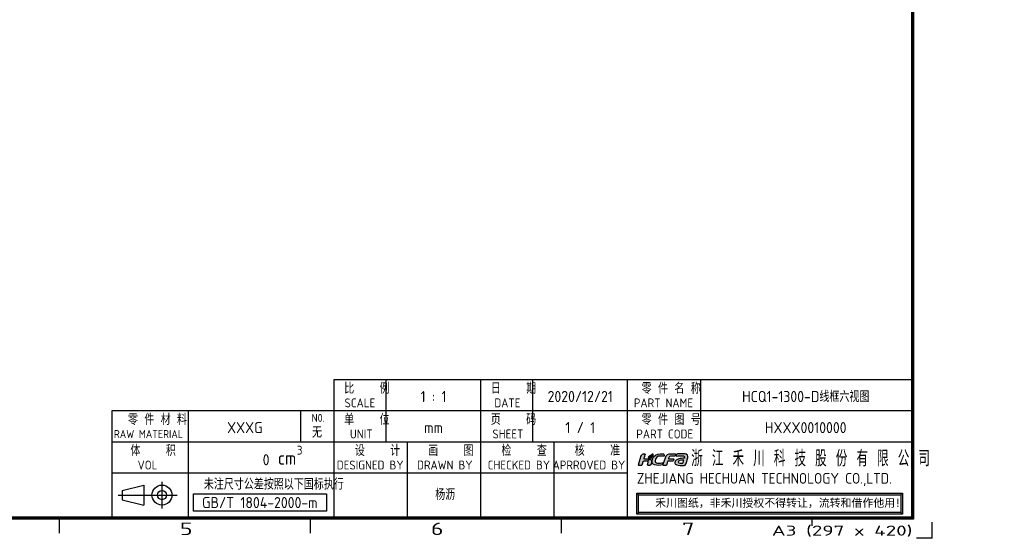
# Model space of a CAD drawing. Extents: x 0 to 899, y -1 to 607.
# Tile 36 of 42: x 449 to 899, y 0 to 237. Entities that reach past the tile are written whole.
import ezdxf
from ezdxf.enums import TextEntityAlignment as Align

# ---------------------------------------------------------------- set-up
doc = ezdxf.new("R2010")
doc.units = 0
doc.header["$LTSCALE"] = 23.1
doc.header["$MEASUREMENT"] = 0
doc.layers.get('0').update_dxf_attribs({"linetype": 'CONTINUOUS'})
doc.layers.add('限高区域④', color=3, linetype='CONTINUOUS')
doc.layers.add('限高区域⑤', color=4, linetype='CONTINUOUS')
doc.styles.get("Standard").update_dxf_attribs({"font": 'isocp3.shx', "bigfont": 'gbcbig.shx'})

# ---------------------------------------------------------------- blocks, each defined once
blk = doc.blocks.new('*T1')
at = {"linetype": 'ByBlock', "width": 1.656197}
blk.add_text('A3 (297 x 420)', height=2, dxfattribs=at).set_placement((367, 16), (395, 16), align=Align.FIT)
blk = doc.blocks.new('hcfa')
at = {"layer": '限高区域⑤'}
h = blk.add_hatch(color=164, dxfattribs=at)
edge = h.paths.add_edge_path()
edge.add_spline(control_points=[(7.07, 2.36), (6.56, 2.36), (5.94, 2.45), (5.68, 1.95)], knot_values=[0.842105, 0.842105, 0.842105, 0.842105, 0.894737, 0.894737, 0.894737, 0.894737], degree=3, periodic=0)
edge.add_spline(control_points=[(5.68, 1.95), (5.5, 1.6), (5.1, 0.37), (5.04, 0.05)], knot_values=[0.894737, 0.894737, 0.894737, 0.894737, 1, 1, 1, 1], degree=3, periodic=0)
edge.add_spline(control_points=[(5.04, 0.05), (5.04, 0.02), (5.04, -0.03), (5.11, -0.03), (5.11, -0.03), (5.11, -0.03), (5.64, -0.03), (5.64, -0.03)], knot_values=[0, 0, 0, 0, 0.052632, 0.052632, 0.052632, 0.052632, 0.105263, 0.105263, 0.105263, 0.105263], degree=3, periodic=0)
edge.add_spline(control_points=[(5.64, -0.03), (5.76, -0.03), (5.74, 0.02), (5.79, 0.22)], knot_values=[0.105263, 0.105263, 0.105263, 0.105263, 0.157895, 0.157895, 0.157895, 0.157895], degree=3, periodic=0)
edge.add_spline(control_points=[(5.79, 0.22), (5.83, 0.33), (5.92, 0.77), (6.02, 0.82)], knot_values=[0.157895, 0.157895, 0.157895, 0.157895, 0.210526, 0.210526, 0.210526, 0.210526], degree=3, periodic=0)
edge.add_spline(control_points=[(6.02, 0.82), (6.12, 0.94), (6.84, 0.81), (7.05, 0.86)], knot_values=[0.210526, 0.210526, 0.210526, 0.210526, 0.263158, 0.263158, 0.263158, 0.263158], degree=3, periodic=0)
edge.add_spline(control_points=[(7.05, 0.86), (7.09, 0.87), (7.11, 0.89), (7.12, 0.92)], knot_values=[0.263158, 0.263158, 0.263158, 0.263158, 0.315789, 0.315789, 0.315789, 0.315789], degree=3, periodic=0)
edge.add_spline(control_points=[(7.12, 0.92), (7.14, 0.97), (7.21, 1.14), (7.21, 1.2)], knot_values=[0.315789, 0.315789, 0.315789, 0.315789, 0.368421, 0.368421, 0.368421, 0.368421], degree=3, periodic=0)
edge.add_spline(control_points=[(7.21, 1.2), (7.21, 1.24), (7.23, 1.29), (7.18, 1.3)], knot_values=[0.368421, 0.368421, 0.368421, 0.368421, 0.421053, 0.421053, 0.421053, 0.421053], degree=3, periodic=0)
edge.add_spline(control_points=[(7.18, 1.3), (6.84, 1.38), (6.46, 1.35), (6.12, 1.32)], knot_values=[0.421053, 0.421053, 0.421053, 0.421053, 0.473684, 0.473684, 0.473684, 0.473684], degree=3, periodic=0)
edge.add_spline(control_points=[(6.12, 1.32), (6.12, 1.37), (6.16, 1.49), (6.17, 1.54)], knot_values=[0.473684, 0.473684, 0.473684, 0.473684, 0.526316, 0.526316, 0.526316, 0.526316], degree=3, periodic=0)
edge.add_spline(control_points=[(6.17, 1.54), (6.24, 1.77), (6.43, 1.86), (6.7, 1.86), (6.7, 1.86), (6.7, 1.86), (7.19, 1.86), (7.19, 1.86)], knot_values=[0.526316, 0.526316, 0.526316, 0.526316, 0.578947, 0.578947, 0.578947, 0.578947, 0.631579, 0.631579, 0.631579, 0.631579], degree=3, periodic=0)
edge.add_spline(control_points=[(7.19, 1.86), (7.31, 1.86), (7.45, 1.84), (7.48, 1.91)], knot_values=[0.631579, 0.631579, 0.631579, 0.631579, 0.684211, 0.684211, 0.684211, 0.684211], degree=3, periodic=0)
edge.add_spline(control_points=[(7.48, 1.91), (7.5, 1.96), (7.57, 2.13), (7.57, 2.19)], knot_values=[0.684211, 0.684211, 0.684211, 0.684211, 0.736842, 0.736842, 0.736842, 0.736842], degree=3, periodic=0)
edge.add_spline(control_points=[(7.57, 2.19), (7.57, 2.25), (7.56, 2.29), (7.49, 2.32)], knot_values=[0.736842, 0.736842, 0.736842, 0.736842, 0.789474, 0.789474, 0.789474, 0.789474], degree=3, periodic=0)
edge.add_spline(control_points=[(7.49, 2.32), (7.38, 2.36), (7.17, 2.36), (7.07, 2.36)], knot_values=[0.789474, 0.789474, 0.789474, 0.789474, 0.842105, 0.842105, 0.842105, 0.842105], degree=3, periodic=0)
edge = h.paths.add_edge_path()
edge.add_spline(control_points=[(3.72, 1.65), (4.08, 2.02), (4.83, 1.84), (5.23, 1.86)], knot_values=[0.538462, 0.538462, 0.538462, 0.538462, 0.615385, 0.615385, 0.615385, 0.615385], degree=3, periodic=0)
edge.add_spline(control_points=[(5.23, 1.86), (5.27, 1.86), (5.31, 2.17), (5.2, 2.29)], knot_values=[0.615385, 0.615385, 0.615385, 0.615385, 0.692308, 0.692308, 0.692308, 0.692308], degree=3, periodic=0)
edge.add_spline(control_points=[(5.2, 2.29), (5.15, 2.34), (5.05, 2.36), (4.95, 2.37)], knot_values=[0.692308, 0.692308, 0.692308, 0.692308, 0.769231, 0.769231, 0.769231, 0.769231], degree=3, periodic=0)
edge.add_spline(control_points=[(4.95, 2.37), (4.27, 2.4), (3.51, 2.36), (3.08, 1.72)], knot_values=[0.769231, 0.769231, 0.769231, 0.769231, 0.846154, 0.846154, 0.846154, 0.846154], degree=3, periodic=0)
edge.add_spline(control_points=[(3.08, 1.72), (2.87, 1.41), (2.66, 0.72), (2.88, 0.37)], knot_values=[0.846154, 0.846154, 0.846154, 0.846154, 1, 1, 1, 1], degree=3, periodic=0)
edge.add_spline(control_points=[(2.88, 0.37), (2.95, 0.26), (3.06, 0.13), (3.25, 0.08)], knot_values=[0, 0, 0, 0, 0.076923, 0.076923, 0.076923, 0.076923], degree=3, periodic=0)
edge.add_spline(control_points=[(3.25, 0.08), (3.71, -0.04), (4.59, -0.06), (4.85, 0.08)], knot_values=[0.076923, 0.076923, 0.076923, 0.076923, 0.153846, 0.153846, 0.153846, 0.153846], degree=3, periodic=0)
edge.add_spline(control_points=[(4.85, 0.08), (4.96, 0.13), (5.03, 0.39), (5, 0.47)], knot_values=[0.153846, 0.153846, 0.153846, 0.153846, 0.230769, 0.230769, 0.230769, 0.230769], degree=3, periodic=0)
edge.add_spline(control_points=[(5, 0.47), (4.99, 0.51), (4.61, 0.46), (4.52, 0.46)], knot_values=[0.230769, 0.230769, 0.230769, 0.230769, 0.307692, 0.307692, 0.307692, 0.307692], degree=3, periodic=0)
edge.add_spline(control_points=[(4.52, 0.46), (4.29, 0.45), (3.89, 0.42), (3.69, 0.5)], knot_values=[0.307692, 0.307692, 0.307692, 0.307692, 0.384615, 0.384615, 0.384615, 0.384615], degree=3, periodic=0)
edge.add_spline(control_points=[(3.69, 0.5), (3.51, 0.58), (3.39, 0.62), (3.39, 0.8)], knot_values=[0.384615, 0.384615, 0.384615, 0.384615, 0.461538, 0.461538, 0.461538, 0.461538], degree=3, periodic=0)
edge.add_spline(control_points=[(3.39, 0.8), (3.39, 1.04), (3.54, 1.47), (3.72, 1.65)], knot_values=[0.461538, 0.461538, 0.461538, 0.461538, 0.538462, 0.538462, 0.538462, 0.538462], degree=3, periodic=0)
edge = h.paths.add_edge_path()
edge.add_spline(control_points=[(1.07, 1.31), (1.08, 1.43), (1.2, 1.78), (1.24, 1.9)], knot_values=[0.68, 0.68, 0.68, 0.68, 0.72, 0.72, 0.72, 0.72], degree=3, periodic=0)
edge.add_spline(control_points=[(1.24, 1.9), (1.26, 1.97), (1.36, 2.23), (1.36, 2.28)], knot_values=[0.72, 0.72, 0.72, 0.72, 0.76, 0.76, 0.76, 0.76], degree=3, periodic=0)
edge.add_spline(control_points=[(1.36, 2.28), (1.36, 2.39), (1.07, 2.39), (0.92, 2.35)], knot_values=[0.76, 0.76, 0.76, 0.76, 0.8, 0.8, 0.8, 0.8], degree=3, periodic=0)
edge.add_spline(control_points=[(0.92, 2.35), (0.83, 2.31), (0.74, 2.24), (0.68, 2.17)], knot_values=[0.8, 0.8, 0.8, 0.8, 0.84, 0.84, 0.84, 0.84], degree=3, periodic=0)
edge.add_spline(control_points=[(0.68, 2.17), (0.61, 2.08), (0.53, 1.93), (0.5, 1.82)], knot_values=[0.84, 0.84, 0.84, 0.84, 0.88, 0.88, 0.88, 0.88], degree=3, periodic=0)
edge.add_spline(control_points=[(0.5, 1.82), (0.35, 1.34), (0.22, 0.86), (0.09, 0.38)], knot_values=[0.88, 0.88, 0.88, 0.88, 0.92, 0.92, 0.92, 0.92], degree=3, periodic=0)
edge.add_spline(control_points=[(0.09, 0.38), (0.07, 0.32), (-0.01, 0.1), (-0.01, 0.05)], knot_values=[0.92, 0.92, 0.92, 0.92, 1, 1, 1, 1], degree=3, periodic=0)
edge.add_spline(control_points=[(-0.01, 0.05), (-0.01, 0.02), (-0.01, -0.03), (0.06, -0.03), (0.06, -0.03), (0.06, -0.03), (0.59, -0.03), (0.59, -0.03)], knot_values=[0, 0, 0, 0, 0.04, 0.04, 0.04, 0.04, 0.08, 0.08, 0.08, 0.08], degree=3, periodic=0)
edge.add_spline(control_points=[(0.59, -0.03), (0.71, -0.03), (0.72, 0.1), (0.75, 0.22), (0.75, 0.22), (0.75, 0.22), (0.89, 0.69), (0.89, 0.69)], knot_values=[0.08, 0.08, 0.08, 0.08, 0.12, 0.12, 0.12, 0.12, 0.16, 0.16, 0.16, 0.16], degree=3, periodic=0)
edge.add_spline(control_points=[(0.89, 0.69), (0.91, 0.76), (0.93, 0.77), (0.99, 0.8)], knot_values=[0.16, 0.16, 0.16, 0.16, 0.2, 0.2, 0.2, 0.2], degree=3, periodic=0)
edge.add_spline(control_points=[(0.99, 0.8), (1.12, 0.86), (1.89, 0.9), (1.97, 0.81)], knot_values=[0.2, 0.2, 0.2, 0.2, 0.24, 0.24, 0.24, 0.24], degree=3, periodic=0)
edge.add_spline(control_points=[(1.97, 0.81), (2.06, 0.7), (1.94, 0.45), (1.89, 0.3)], knot_values=[0.24, 0.24, 0.24, 0.24, 0.28, 0.28, 0.28, 0.28], degree=3, periodic=0)
edge.add_spline(control_points=[(1.89, 0.3), (1.87, 0.21), (1.75, -0.03), (1.9, -0.03), (1.9, -0.03), (1.9, -0.03), (2.39, -0.03), (2.39, -0.03)], knot_values=[0.28, 0.28, 0.28, 0.28, 0.32, 0.32, 0.32, 0.32, 0.36, 0.36, 0.36, 0.36], degree=3, periodic=0)
edge.add_spline(control_points=[(2.39, -0.03), (2.47, -0.03), (2.66, 0.65), (2.66, 0.77)], knot_values=[0.36, 0.36, 0.36, 0.36, 0.4, 0.4, 0.4, 0.4], degree=3, periodic=0)
edge.add_spline(control_points=[(2.66, 0.77), (2.66, 0.98), (2.57, 1.1), (2.45, 1.19)], knot_values=[0.4, 0.4, 0.4, 0.4, 0.44, 0.44, 0.44, 0.44], degree=3, periodic=0)
edge.add_spline(control_points=[(2.45, 1.19), (2.4, 1.22), (2.34, 1.25), (2.28, 1.27)], knot_values=[0.44, 0.44, 0.44, 0.44, 0.48, 0.48, 0.48, 0.48], degree=3, periodic=0)
edge.add_spline(control_points=[(2.28, 1.27), (2.25, 1.27), (2.22, 1.27), (2.19, 1.26)], knot_values=[0.48, 0.48, 0.48, 0.48, 0.52, 0.52, 0.52, 0.52], degree=3, periodic=0)
edge.add_spline(control_points=[(2.19, 1.26), (2.15, 1.09), (2.21, 1.14), (2.01, 1.05)], knot_values=[0.52, 0.52, 0.52, 0.52, 0.56, 0.56, 0.56, 0.56], degree=3, periodic=0)
edge.add_spline(control_points=[(2.01, 1.05), (1.98, 1.04), (2, 1.04), (1.96, 1.03)], knot_values=[0.56, 0.56, 0.56, 0.56, 0.6, 0.6, 0.6, 0.6], degree=3, periodic=0)
edge.add_spline(control_points=[(1.96, 1.03), (1.96, 1.1), (1.99, 1.22), (2.03, 1.33)], knot_values=[0.6, 0.6, 0.6, 0.6, 0.64, 0.64, 0.64, 0.64], degree=3, periodic=0)
edge.add_spline(control_points=[(2.03, 1.33), (1.71, 1.37), (1.35, 1.32), (1.07, 1.31)], knot_values=[0.64, 0.64, 0.64, 0.64, 0.68, 0.68, 0.68, 0.68], degree=3, periodic=0)
edge = h.paths.add_edge_path()
edge.add_spline(control_points=[(9.76, 0.39), (9.93, 0.81), (10.07, 1.5), (10.1, 1.82)], knot_values=[0, 0, 0, 0, 0.045455, 0.045455, 0.045455, 0.045455], degree=3, periodic=0)
edge.add_spline(control_points=[(10.1, 1.82), (10.09, 1.99), (10.01, 2.14), (9.78, 2.25)], knot_values=[0.909091, 0.909091, 0.909091, 0.909091, 1, 1, 1, 1], degree=3, periodic=0)
edge.add_spline(control_points=[(9.78, 2.25), (9.53, 2.38), (9.13, 2.37), (8.82, 2.37)], knot_values=[0.863636, 0.863636, 0.863636, 0.863636, 0.909091, 0.909091, 0.909091, 0.909091], degree=3, periodic=0)
edge.add_spline(control_points=[(8.82, 2.37), (8.55, 2.37), (8.28, 2.37), (8.04, 2.34)], knot_values=[0.818182, 0.818182, 0.818182, 0.818182, 0.863636, 0.863636, 0.863636, 0.863636], degree=3, periodic=0)
edge.add_spline(control_points=[(8.04, 2.34), (7.98, 2.33), (7.9, 2.32), (7.86, 2.29)], knot_values=[0.772727, 0.772727, 0.772727, 0.772727, 0.818182, 0.818182, 0.818182, 0.818182], degree=3, periodic=0)
edge.add_spline(control_points=[(7.86, 2.29), (7.79, 2.25), (7.73, 2), (7.71, 1.93)], knot_values=[0.727273, 0.727273, 0.727273, 0.727273, 0.772727, 0.772727, 0.772727, 0.772727], degree=3, periodic=0)
edge.add_spline(control_points=[(7.71, 1.93), (7.7, 1.89), (7.68, 1.86), (7.72, 1.86)], knot_values=[0.681818, 0.681818, 0.681818, 0.681818, 0.727273, 0.727273, 0.727273, 0.727273], degree=3, periodic=0)
edge.add_spline(control_points=[(7.72, 1.86), (8.06, 1.9), (9.44, 2.11), (9.44, 1.71)], knot_values=[0.636364, 0.636364, 0.636364, 0.636364, 0.681818, 0.681818, 0.681818, 0.681818], degree=3, periodic=0)
edge.add_spline(control_points=[(9.44, 1.71), (9.44, 1.65), (9.43, 1.5), (9.4, 1.48)], knot_values=[0.590909, 0.590909, 0.590909, 0.590909, 0.636364, 0.636364, 0.636364, 0.636364], degree=3, periodic=0)
edge.add_spline(control_points=[(9.4, 1.48), (9.39, 1.47), (9.38, 1.47), (9.36, 1.47)], knot_values=[0.545455, 0.545455, 0.545455, 0.545455, 0.590909, 0.590909, 0.590909, 0.590909], degree=3, periodic=0)
edge.add_spline(control_points=[(9.36, 1.47), (8.99, 1.39), (8.61, 1.41), (8.23, 1.31)], knot_values=[0.5, 0.5, 0.5, 0.5, 0.545455, 0.545455, 0.545455, 0.545455], degree=3, periodic=0)
edge.add_spline(control_points=[(8.23, 1.31), (8.05, 1.26), (7.85, 1.18), (7.71, 1.07)], knot_values=[0.454545, 0.454545, 0.454545, 0.454545, 0.5, 0.5, 0.5, 0.5], degree=3, periodic=0)
edge.add_spline(control_points=[(7.71, 1.07), (7.64, 1.01), (7.57, 0.94), (7.52, 0.87)], knot_values=[0.409091, 0.409091, 0.409091, 0.409091, 0.454545, 0.454545, 0.454545, 0.454545], degree=3, periodic=0)
edge.add_spline(control_points=[(7.52, 0.87), (7.44, 0.72), (7.38, 0.48), (7.47, 0.32)], knot_values=[0.363636, 0.363636, 0.363636, 0.363636, 0.409091, 0.409091, 0.409091, 0.409091], degree=3, periodic=0)
edge.add_spline(control_points=[(7.47, 0.32), (7.5, 0.28), (7.53, 0.24), (7.57, 0.21)], knot_values=[0.318182, 0.318182, 0.318182, 0.318182, 0.363636, 0.363636, 0.363636, 0.363636], degree=3, periodic=0)
edge.add_spline(control_points=[(7.57, 0.21), (7.78, -0.01), (8.48, -0.04), (8.78, -0.02)], knot_values=[0.272727, 0.272727, 0.272727, 0.272727, 0.318182, 0.318182, 0.318182, 0.318182], degree=3, periodic=0)
edge.add_spline(control_points=[(8.78, -0.02), (8.82, -0.02), (8.85, -0.02), (8.96, -0.01)], knot_values=[0.227273, 0.227273, 0.227273, 0.227273, 0.272727, 0.272727, 0.272727, 0.272727], degree=3, periodic=0)
edge.add_spline(control_points=[(8.96, -0.01), (8.96, -0.01), (8.95, -0.04), (8.95, -0.04)], knot_values=[0.181818, 0.181818, 0.181818, 0.181818, 0.227273, 0.227273, 0.227273, 0.227273], degree=3, periodic=0)
edge.add_spline(control_points=[(8.95, -0.04), (8.95, -0.04), (8.95, -0.04), (8.96, -0.04)], knot_values=[0.136364, 0.136364, 0.136364, 0.136364, 0.181818, 0.181818, 0.181818, 0.181818], degree=3, periodic=0)
edge.add_spline(control_points=[(8.96, -0.04), (9.17, -0.04), (9.51, -0.01), (9.57, 0.04)], knot_values=[0.090909, 0.090909, 0.090909, 0.090909, 0.136364, 0.136364, 0.136364, 0.136364], degree=3, periodic=0)
edge.add_spline(control_points=[(9.57, 0.04), (9.64, 0.1), (9.72, 0.29), (9.76, 0.39)], knot_values=[0.045455, 0.045455, 0.045455, 0.045455, 0.090909, 0.090909, 0.090909, 0.090909], degree=3, periodic=0)
edge = h.paths.add_edge_path(flags=16)
edge.add_spline(control_points=[(9.27, 1.06), (9.24, 0.91), (9.12, 0.54), (9.07, 0.41)], knot_values=[0.6, 0.6, 0.6, 0.6, 1, 1, 1, 1], degree=3, periodic=0)
edge.add_spline(control_points=[(9.07, 0.41), (8.88, 0.41), (8.11, 0.36), (8.11, 0.65)], knot_values=[0, 0, 0, 0, 0.2, 0.2, 0.2, 0.2], degree=3, periodic=0)
edge.add_spline(control_points=[(8.11, 0.65), (8.11, 0.76), (8.19, 0.85), (8.26, 0.9)], knot_values=[0.2, 0.2, 0.2, 0.2, 0.4, 0.4, 0.4, 0.4], degree=3, periodic=0)
edge.add_spline(control_points=[(8.26, 0.9), (8.43, 1.01), (9.09, 1.06), (9.27, 1.06)], knot_values=[0.4, 0.4, 0.4, 0.4, 0.6, 0.6, 0.6, 0.6], degree=3, periodic=0)
h = blk.add_hatch(color=82, dxfattribs=at)
edge = h.paths.add_edge_path()
edge.add_spline(control_points=[(2.71, 1.97), (2.54, 1.64), (2.3, 1.69), (2.12, 1.4)], knot_values=[0.823529, 0.823529, 0.823529, 0.823529, 0.882353, 0.882353, 0.882353, 0.882353], degree=3, periodic=0)
edge.add_spline(control_points=[(2.12, 1.4), (2.08, 1.35), (2.02, 1.18), (2.02, 1.11)], knot_values=[0.882353, 0.882353, 0.882353, 0.882353, 1, 1, 1, 1], degree=3, periodic=0)
edge.add_spline(control_points=[(2.02, 1.11), (2.03, 1.11), (2.03, 1.11), (2.04, 1.12)], knot_values=[0, 0, 0, 0, 0.058824, 0.058824, 0.058824, 0.058824], degree=3, periodic=0)
edge.add_spline(control_points=[(2.04, 1.12), (2.14, 1.16), (2.1, 1.13), (2.13, 1.24)], knot_values=[0.058824, 0.058824, 0.058824, 0.058824, 0.117647, 0.117647, 0.117647, 0.117647], degree=3, periodic=0)
edge.add_spline(control_points=[(2.13, 1.24), (2.14, 1.27), (2.14, 1.28), (2.15, 1.31)], knot_values=[0.117647, 0.117647, 0.117647, 0.117647, 0.176471, 0.176471, 0.176471, 0.176471], degree=3, periodic=0)
edge.add_spline(control_points=[(2.15, 1.31), (2.51, 1.32), (2.84, 1.56), (2.9, 1.92)], knot_values=[0.176471, 0.176471, 0.176471, 0.176471, 0.235294, 0.235294, 0.235294, 0.235294], degree=3, periodic=0)
edge.add_spline(control_points=[(2.9, 1.92), (2.91, 1.98), (2.92, 2.04), (2.92, 2.11)], knot_values=[0.235294, 0.235294, 0.235294, 0.235294, 0.294118, 0.294118, 0.294118, 0.294118], degree=3, periodic=0)
edge.add_spline(control_points=[(2.92, 2.11), (2.92, 2.11), (2.92, 2.25), (2.92, 2.25)], knot_values=[0.294118, 0.294118, 0.294118, 0.294118, 0.352941, 0.352941, 0.352941, 0.352941], degree=3, periodic=0)
edge.add_spline(control_points=[(2.92, 2.25), (2.92, 2.29), (2.92, 2.32), (2.92, 2.37)], knot_values=[0.352941, 0.352941, 0.352941, 0.352941, 0.411765, 0.411765, 0.411765, 0.411765], degree=3, periodic=0)
edge.add_spline(control_points=[(2.92, 2.37), (2.87, 2.37), (2.88, 2.33), (2.79, 2.25)], knot_values=[0.411765, 0.411765, 0.411765, 0.411765, 0.470588, 0.470588, 0.470588, 0.470588], degree=3, periodic=0)
edge.add_spline(control_points=[(2.79, 2.25), (2.66, 2.14), (2.52, 2.13), (2.35, 2.01)], knot_values=[0.470588, 0.470588, 0.470588, 0.470588, 0.529412, 0.529412, 0.529412, 0.529412], degree=3, periodic=0)
edge.add_spline(control_points=[(2.35, 2.01), (2.26, 1.95), (2.18, 1.87), (2.13, 1.77)], knot_values=[0.529412, 0.529412, 0.529412, 0.529412, 0.588235, 0.588235, 0.588235, 0.588235], degree=3, periodic=0)
edge.add_spline(control_points=[(2.13, 1.77), (2.11, 1.72), (2.08, 1.67), (2.07, 1.6)], knot_values=[0.588235, 0.588235, 0.588235, 0.588235, 0.647059, 0.647059, 0.647059, 0.647059], degree=3, periodic=0)
edge.add_spline(control_points=[(2.07, 1.6), (2.07, 1.59), (2.05, 1.39), (2.08, 1.39)], knot_values=[0.647059, 0.647059, 0.647059, 0.647059, 0.705882, 0.705882, 0.705882, 0.705882], degree=3, periodic=0)
edge.add_spline(control_points=[(2.08, 1.39), (2.1, 1.46), (2.17, 1.57), (2.3, 1.65)], knot_values=[0.705882, 0.705882, 0.705882, 0.705882, 0.764706, 0.764706, 0.764706, 0.764706], degree=3, periodic=0)
edge.add_spline(control_points=[(2.3, 1.65), (2.49, 1.77), (2.61, 1.83), (2.71, 1.97)], knot_values=[0.764706, 0.764706, 0.764706, 0.764706, 0.823529, 0.823529, 0.823529, 0.823529], degree=3, periodic=0)
at = {"layer": '限高区域④', "color": 164}
for points, knots in [([(-0.01, 0.05), (-0.01, 0.02), (-0.01, -0.03), (0.06, -0.03), (0.06, -0.03), (0.06, -0.03), (0.59, -0.03), (0.59, -0.03), (0.59, -0.03), (0.71, -0.03), (0.72, 0.1), (0.75, 0.22), (0.75, 0.22), (0.75, 0.22), (0.89, 0.69), (0.89, 0.69), (0.89, 0.69), (0.91, 0.76), (0.93, 0.77), (0.99, 0.8), (0.99, 0.8), (1.12, 0.86), (1.89, 0.9), (1.97, 0.81), (1.97, 0.81), (2.06, 0.7), (1.94, 0.45), (1.89, 0.3), (1.89, 0.3), (1.87, 0.21), (1.75, -0.03), (1.9, -0.03), (1.9, -0.03), (1.9, -0.03), (2.39, -0.03), (2.39, -0.03), (2.39, -0.03), (2.47, -0.03), (2.66, 0.65), (2.66, 0.77), (2.66, 0.77), (2.66, 0.98), (2.57, 1.1), (2.45, 1.19), (2.45, 1.19), (2.4, 1.22), (2.34, 1.25), (2.28, 1.27), (2.28, 1.27), (2.25, 1.27), (2.22, 1.27), (2.19, 1.26), (2.19, 1.26), (2.15, 1.09), (2.21, 1.14), (2.01, 1.05), (2.01, 1.05), (1.98, 1.04), (2, 1.04), (1.96, 1.03), (1.96, 1.03), (1.96, 1.1), (1.99, 1.22), (2.03, 1.33), (2.03, 1.33), (1.71, 1.37), (1.35, 1.32), (1.07, 1.31), (1.07, 1.31), (1.08, 1.43), (1.2, 1.78), (1.24, 1.9), (1.24, 1.9), (1.26, 1.97), (1.36, 2.23), (1.36, 2.28), (1.36, 2.28), (1.36, 2.39), (1.07, 2.39), (0.92, 2.35), (0.92, 2.35), (0.83, 2.31), (0.74, 2.24), (0.68, 2.17), (0.68, 2.17), (0.61, 2.08), (0.53, 1.93), (0.5, 1.82), (0.5, 1.82), (0.35, 1.34), (0.22, 0.86), (0.09, 0.38), (0.09, 0.38), (0.07, 0.32), (-0.01, 0.1), (-0.01, 0.05)], [0, 0, 0, 0, 0.04, 0.04, 0.04, 0.04, 0.08, 0.08, 0.08, 0.08, 0.12, 0.12, 0.12, 0.12, 0.16, 0.16, 0.16, 0.16, 0.2, 0.2, 0.2, 0.2, 0.24, 0.24, 0.24, 0.24, 0.28, 0.28, 0.28, 0.28, 0.32, 0.32, 0.32, 0.32, 0.36, 0.36, 0.36, 0.36, 0.4, 0.4, 0.4, 0.4, 0.44, 0.44, 0.44, 0.44, 0.48, 0.48, 0.48, 0.48, 0.52, 0.52, 0.52, 0.52, 0.56, 0.56, 0.56, 0.56, 0.6, 0.6, 0.6, 0.6, 0.64, 0.64, 0.64, 0.64, 0.68, 0.68, 0.68, 0.68, 0.72, 0.72, 0.72, 0.72, 0.76, 0.76, 0.76, 0.76, 0.8, 0.8, 0.8, 0.8, 0.84, 0.84, 0.84, 0.84, 0.88, 0.88, 0.88, 0.88, 0.92, 0.92, 0.92, 0.92, 1, 1, 1, 1]), ([(2.88, 0.37), (2.95, 0.26), (3.06, 0.13), (3.25, 0.08), (3.25, 0.08), (3.71, -0.04), (4.59, -0.06), (4.85, 0.08), (4.85, 0.08), (4.96, 0.13), (5.03, 0.39), (5, 0.47), (5, 0.47), (4.99, 0.51), (4.61, 0.46), (4.52, 0.46), (4.52, 0.46), (4.29, 0.45), (3.89, 0.42), (3.69, 0.5), (3.69, 0.5), (3.51, 0.58), (3.39, 0.62), (3.39, 0.8), (3.39, 0.8), (3.39, 1.04), (3.54, 1.47), (3.72, 1.65), (3.72, 1.65), (4.08, 2.02), (4.83, 1.84), (5.23, 1.86), (5.23, 1.86), (5.27, 1.86), (5.31, 2.17), (5.2, 2.29), (5.2, 2.29), (5.15, 2.34), (5.05, 2.36), (4.95, 2.37), (4.95, 2.37), (4.27, 2.4), (3.51, 2.36), (3.08, 1.72), (3.08, 1.72), (2.87, 1.41), (2.66, 0.72), (2.88, 0.37)], [0, 0, 0, 0, 0.076923, 0.076923, 0.076923, 0.076923, 0.153846, 0.153846, 0.153846, 0.153846, 0.230769, 0.230769, 0.230769, 0.230769, 0.307692, 0.307692, 0.307692, 0.307692, 0.384615, 0.384615, 0.384615, 0.384615, 0.461538, 0.461538, 0.461538, 0.461538, 0.538462, 0.538462, 0.538462, 0.538462, 0.615385, 0.615385, 0.615385, 0.615385, 0.692308, 0.692308, 0.692308, 0.692308, 0.769231, 0.769231, 0.769231, 0.769231, 0.846154, 0.846154, 0.846154, 0.846154, 1, 1, 1, 1]), ([(5.04, 0.05), (5.04, 0.02), (5.04, -0.03), (5.11, -0.03), (5.11, -0.03), (5.11, -0.03), (5.64, -0.03), (5.64, -0.03), (5.64, -0.03), (5.76, -0.03), (5.74, 0.02), (5.79, 0.22), (5.79, 0.22), (5.83, 0.33), (5.92, 0.77), (6.02, 0.82), (6.02, 0.82), (6.12, 0.94), (6.84, 0.81), (7.05, 0.86), (7.05, 0.86), (7.09, 0.87), (7.11, 0.89), (7.12, 0.92), (7.12, 0.92), (7.14, 0.97), (7.21, 1.14), (7.21, 1.2), (7.21, 1.2), (7.21, 1.24), (7.23, 1.29), (7.18, 1.3), (7.18, 1.3), (6.84, 1.38), (6.46, 1.35), (6.12, 1.32), (6.12, 1.32), (6.12, 1.37), (6.16, 1.49), (6.17, 1.54), (6.17, 1.54), (6.24, 1.77), (6.43, 1.86), (6.7, 1.86), (6.7, 1.86), (6.7, 1.86), (7.19, 1.86), (7.19, 1.86), (7.19, 1.86), (7.31, 1.86), (7.45, 1.84), (7.48, 1.91), (7.48, 1.91), (7.5, 1.96), (7.57, 2.13), (7.57, 2.19), (7.57, 2.19), (7.57, 2.25), (7.56, 2.29), (7.49, 2.32), (7.49, 2.32), (7.38, 2.36), (7.17, 2.36), (7.07, 2.36), (7.07, 2.36), (6.56, 2.36), (5.94, 2.45), (5.68, 1.95), (5.68, 1.95), (5.5, 1.6), (5.1, 0.37), (5.04, 0.05)], [0, 0, 0, 0, 0.052632, 0.052632, 0.052632, 0.052632, 0.105263, 0.105263, 0.105263, 0.105263, 0.157895, 0.157895, 0.157895, 0.157895, 0.210526, 0.210526, 0.210526, 0.210526, 0.263158, 0.263158, 0.263158, 0.263158, 0.315789, 0.315789, 0.315789, 0.315789, 0.368421, 0.368421, 0.368421, 0.368421, 0.421053, 0.421053, 0.421053, 0.421053, 0.473684, 0.473684, 0.473684, 0.473684, 0.526316, 0.526316, 0.526316, 0.526316, 0.578947, 0.578947, 0.578947, 0.578947, 0.631579, 0.631579, 0.631579, 0.631579, 0.684211, 0.684211, 0.684211, 0.684211, 0.736842, 0.736842, 0.736842, 0.736842, 0.789474, 0.789474, 0.789474, 0.789474, 0.842105, 0.842105, 0.842105, 0.842105, 0.894737, 0.894737, 0.894737, 0.894737, 1, 1, 1, 1]), ([(10.1, 1.82), (10.07, 1.5), (9.93, 0.81), (9.76, 0.39), (9.76, 0.39), (9.72, 0.29), (9.64, 0.1), (9.57, 0.04), (9.57, 0.04), (9.51, -0.01), (9.17, -0.04), (8.96, -0.04), (8.96, -0.04), (8.95, -0.04), (8.95, -0.04), (8.95, -0.04), (8.95, -0.04), (8.95, -0.04), (8.96, -0.01), (8.96, -0.01), (8.96, -0.01), (8.85, -0.02), (8.82, -0.02), (8.78, -0.02), (8.78, -0.02), (8.48, -0.04), (7.78, -0.01), (7.57, 0.21), (7.57, 0.21), (7.53, 0.24), (7.5, 0.28), (7.47, 0.32), (7.47, 0.32), (7.38, 0.48), (7.44, 0.72), (7.52, 0.87), (7.52, 0.87), (7.57, 0.94), (7.64, 1.01), (7.71, 1.07), (7.71, 1.07), (7.85, 1.18), (8.05, 1.26), (8.23, 1.31), (8.23, 1.31), (8.61, 1.41), (8.99, 1.39), (9.36, 1.47), (9.36, 1.47), (9.38, 1.47), (9.39, 1.47), (9.4, 1.48), (9.4, 1.48), (9.43, 1.5), (9.44, 1.65), (9.44, 1.71), (9.44, 1.71), (9.44, 2.11), (8.06, 1.9), (7.72, 1.86), (7.72, 1.86), (7.68, 1.86), (7.7, 1.89), (7.71, 1.93), (7.71, 1.93), (7.73, 2), (7.79, 2.25), (7.86, 2.29), (7.86, 2.29), (7.9, 2.32), (7.98, 2.33), (8.04, 2.34), (8.04, 2.34), (8.28, 2.37), (8.55, 2.37), (8.82, 2.37), (8.82, 2.37), (9.13, 2.37), (9.53, 2.38), (9.78, 2.25), (9.78, 2.25), (10.01, 2.14), (10.09, 1.99), (10.1, 1.82)], [0, 0, 0, 0, 0.045455, 0.045455, 0.045455, 0.045455, 0.090909, 0.090909, 0.090909, 0.090909, 0.136364, 0.136364, 0.136364, 0.136364, 0.181818, 0.181818, 0.181818, 0.181818, 0.227273, 0.227273, 0.227273, 0.227273, 0.272727, 0.272727, 0.272727, 0.272727, 0.318182, 0.318182, 0.318182, 0.318182, 0.363636, 0.363636, 0.363636, 0.363636, 0.409091, 0.409091, 0.409091, 0.409091, 0.454545, 0.454545, 0.454545, 0.454545, 0.5, 0.5, 0.5, 0.5, 0.545455, 0.545455, 0.545455, 0.545455, 0.590909, 0.590909, 0.590909, 0.590909, 0.636364, 0.636364, 0.636364, 0.636364, 0.681818, 0.681818, 0.681818, 0.681818, 0.727273, 0.727273, 0.727273, 0.727273, 0.772727, 0.772727, 0.772727, 0.772727, 0.818182, 0.818182, 0.818182, 0.818182, 0.863636, 0.863636, 0.863636, 0.863636, 0.909091, 0.909091, 0.909091, 0.909091, 1, 1, 1, 1]), ([(9.07, 0.41), (8.88, 0.41), (8.11, 0.36), (8.11, 0.65), (8.11, 0.65), (8.11, 0.76), (8.19, 0.85), (8.26, 0.9), (8.26, 0.9), (8.43, 1.01), (9.09, 1.06), (9.27, 1.06), (9.27, 1.06), (9.24, 0.91), (9.12, 0.54), (9.07, 0.41)], [0, 0, 0, 0, 0.2, 0.2, 0.2, 0.2, 0.4, 0.4, 0.4, 0.4, 0.6, 0.6, 0.6, 0.6, 1, 1, 1, 1])]:
    blk.add_open_spline(points, degree=3, knots=knots, dxfattribs=at)
at = {"layer": '限高区域④', "color": 82}
blk.add_open_spline([(2.02, 1.11), (2.03, 1.11), (2.03, 1.11), (2.04, 1.12), (2.04, 1.12), (2.14, 1.16), (2.1, 1.13), (2.13, 1.24), (2.13, 1.24), (2.14, 1.27), (2.14, 1.28), (2.15, 1.31), (2.15, 1.31), (2.51, 1.32), (2.84, 1.56), (2.9, 1.92), (2.9, 1.92), (2.91, 1.98), (2.92, 2.04), (2.92, 2.11), (2.92, 2.11), (2.92, 2.11), (2.92, 2.25), (2.92, 2.25), (2.92, 2.25), (2.92, 2.29), (2.92, 2.32), (2.92, 2.37), (2.92, 2.37), (2.87, 2.37), (2.88, 2.33), (2.79, 2.25), (2.79, 2.25), (2.66, 2.14), (2.52, 2.13), (2.35, 2.01), (2.35, 2.01), (2.26, 1.95), (2.18, 1.87), (2.13, 1.77), (2.13, 1.77), (2.11, 1.72), (2.08, 1.67), (2.07, 1.6), (2.07, 1.6), (2.07, 1.59), (2.05, 1.39), (2.08, 1.39), (2.08, 1.39), (2.1, 1.46), (2.17, 1.57), (2.3, 1.65), (2.3, 1.65), (2.49, 1.77), (2.61, 1.83), (2.71, 1.97), (2.71, 1.97), (2.54, 1.64), (2.3, 1.69), (2.12, 1.4), (2.12, 1.4), (2.08, 1.35), (2.02, 1.18), (2.02, 1.11)], degree=3, knots=[0, 0, 0, 0, 0.058824, 0.058824, 0.058824, 0.058824, 0.117647, 0.117647, 0.117647, 0.117647, 0.176471, 0.176471, 0.176471, 0.176471, 0.235294, 0.235294, 0.235294, 0.235294, 0.294118, 0.294118, 0.294118, 0.294118, 0.352941, 0.352941, 0.352941, 0.352941, 0.411765, 0.411765, 0.411765, 0.411765, 0.470588, 0.470588, 0.470588, 0.470588, 0.529412, 0.529412, 0.529412, 0.529412, 0.588235, 0.588235, 0.588235, 0.588235, 0.647059, 0.647059, 0.647059, 0.647059, 0.705882, 0.705882, 0.705882, 0.705882, 0.764706, 0.764706, 0.764706, 0.764706, 0.823529, 0.823529, 0.823529, 0.823529, 0.882353, 0.882353, 0.882353, 0.882353, 1, 1, 1, 1], dxfattribs=at)
blk = doc.blocks.new('A3')
for p, q in [((649.45, 294.88), (649.45, 4.47)), ((649.67, 295.1), (649.67, 4.24)), ((649.22, 294.65), (649.22, 4.69)), ((649.22, 35.61), (519.22, 35.61)), ((519.22, 35.61), (519.22, 4.69)), ((531.02, 21.61), (531.02, 35.61)), ((552.22, 35.61), (552.22, 4.69)), ((564.02, 21.61), (564.02, 35.61)), ((585.22, 35.61), (585.22, 4.69)), ((601.72, 35.61), (601.72, 21.61)), ((649.22, 28.61), (469.26, 28.61)), ((469.26, 28.61), (469.26, 4.69)), ((486.5, 4.69), (486.5, 28.61)), ((511.72, 28.61), (511.72, 21.61)), ((649.22, 21.61), (469.26, 21.61)), ((535.72, 21.61), (535.72, 4.69)), ((568.72, 21.61), (568.72, 4.69)), ((585.22, 14.61), (469.26, 14.61)), ((471.57, 10.71), (476.46, 11.92)), ((476.46, 11.92), (476.46, 7.41)), ((480.52, 12.66), (480.52, 6.62)), ((470.67, 9.67), (483.93, 9.67)), ((471.57, 10.71), (471.57, 8.62)), ((587.76, 9.76), (587.4, 10.11)), ((647.2, 10.11), (646.84, 9.76)), ((471.57, 8.62), (476.46, 7.41)), ((649.45, 4.47), (231.35, 4.47)), ((649.22, 4.69), (231.57, 4.69)), ((457.35, 4.47), (457.35, 1.08)), ((513.85, 4.47), (513.85, 1.08)), ((570.35, 4.47), (570.35, 1.08)), ((587.4, 5.37), (587.76, 5.73)), ((626.85, 4.47), (626.85, 2.77)), ((647.2, 5.37), (646.84, 5.73)), ((649.67, 4.24), (231.12, 4.24)), ((653.92, 0), (653.92, 3.54)), ((653.92, 0), (650.38, 0))]:
    blk.add_line(p, q)
for points in [[(487.58, 9.92), (517.59, 9.92), (517.59, 6.06), (487.58, 6.06)], [(587.4, 10.11), (647.2, 10.11), (647.2, 5.37), (587.4, 5.37)], [(587.76, 9.76), (646.84, 9.76), (646.84, 5.73), (587.76, 5.73)]]:
    blk.add_lwpolyline(points, close=True)
for radius in [2.25, 1.04]:
    blk.add_circle((480.52, 9.67), radius)
for name, p, xscale, yscale, zscale in [('hcfa', (587.8, 16.38), 1.1, 1.1, 1.1), ('*T1', (203.1, -17.54), 1.13, 1.13, 1.13)]:
    blk.add_blockref(name, p, dxfattribs=dict(xscale=xscale, yscale=yscale, zscale=zscale))
for s, height, p in [('比    例', 2.5, (521.54, 32.47)), ('日    期', 2.5, (554.54, 32.47)), ('零 件 名 称', 2.5, (588.51, 32.47)), ('SCALE', 2, (521.62, 29.43)), ('DATE', 2, (555.34, 29.43)), ('PART NAME', 2, (586.74, 29.43)), ('零 件 材 料', 2.5, (472.86, 25.47)), ('N0.', 1.8, (514.17, 26.15)), ('单    位', 2.5, (521.54, 25.47)), ('页    码', 2.5, (554.54, 25.47)), ('零 件 图 号', 2.5, (588.51, 25.47)), ('UNIT', 2, (522.83, 22.43)), ('SHEET', 2, (554.91, 22.43)), ('PART CODE', 2, (587.29, 22.43)), ('RAW MATERIAL', 1.8, (469.68, 22.51)), ('体    积', 2.5, (473.41, 18.47)), ('3', 2, (510.88, 18.78)), ('设    计', 2.5, (523.93, 18.47)), ('画    图', 2.5, (540.43, 18.47)), ('检    查', 2.5, (556.93, 18.47)), ('核    准', 2.5, (573.43, 18.47)), ('浙 江 禾 川 科 技 股 份 有 限 公 司', 3.6, (599.66, 16.13)), ('cm', 3, (506.61, 16.51)), ('VOL', 2, (475.03, 15.43)), ('DESIGNED BY', 2, (519.87, 15.43)), ('DRAWN BY', 2, (537.94, 15.43)), ('CHECKED BY', 2, (553.85, 15.43)), ('APRROVED BY ', 2, (568.46, 15.43)), ('未注尺寸公差按照以下国标执行', 2.5, (489.94, 10.9)), ('ZHEJIANG HECHUAN TECHNOLOGY CO.,LTD.', 2.4, (587.43, 12.24))]:
    blk.add_text(s, height=height).set_placement(p)
for s, width, p, p2 in [('5', 1.690842, (484.57, 0.66), (487.39, 0.66)), ('6', 1.667761, (541.07, 0.66), (543.89, 0.66)), ('7', 1.818182, (597.57, 0.66), (600.39, 0.66))]:
    blk.add_text(s, height=2.83, dxfattribs=dict(width=width)).set_placement(p, p2, align=Align.FIT)
at = {"insert": (591.55, 8.81), "char_height": 1.8, "attachment_point": 1}
blk.add_mtext_dynamic_manual_height_columns('{\\fMicrosoft YaHei|b0|i0|c134|p34;禾川图纸，非禾川授权不得转让，流转和借作他用\\fMicrosoft YaHei Light|b0|i0|c134|p34;！}', width=53.9728, gutter_width=12.5, heights=[0], dxfattribs=at)
for tag, p in [('XXXE', (541.66, 30.61)), ('XXXC', (574.68, 30.61)), ('XXXA', (625.44, 30.61)), ('XXXG', (499.17, 23.61)), ('XXXK', (515.42, 22.59)), ('XXXF', (541.66, 23.61)), ('XXXD', (574.68, 23.61)), ('XXXB', (625.44, 23.61)), ('XXXM', (502.54, 6.73))]:
    blk.add_attdef(tag, text='', height=2.5).set_placement(p, align=Align.CENTER)
blk.add_attdef('XXXJ', text='', height=2.5).set_placement((504.73, 17.63), align=Align.MIDDLE_RIGHT)
blk.add_attdef('XXXN', (542.03, 8.55), '', height=2.5)

msp = doc.modelspace()

# ---------------------------------------------------------------- block references
at = {"xscale": 2.028, "yscale": 2.028, "zscale": 2.028}
msp.add_blockref('A3', (-460.109, 0), dxfattribs=at).add_auto_attribs({'XXXM': 'GB/T 1804-2000-m', 'XXXJ': '0', 'XXXG': 'XXXG', 'XXXK': '无', 'XXXN': '杨沥', 'XXXE': '1 : 1', 'XXXF': 'mm', 'XXXD': '1 / 1', 'XXXC': '2020/12/21', 'XXXB': 'HXXX0010000', 'XXXA': 'HCQ1-1300-D线框六视图'})

doc.saveas('drawing.dxf')
